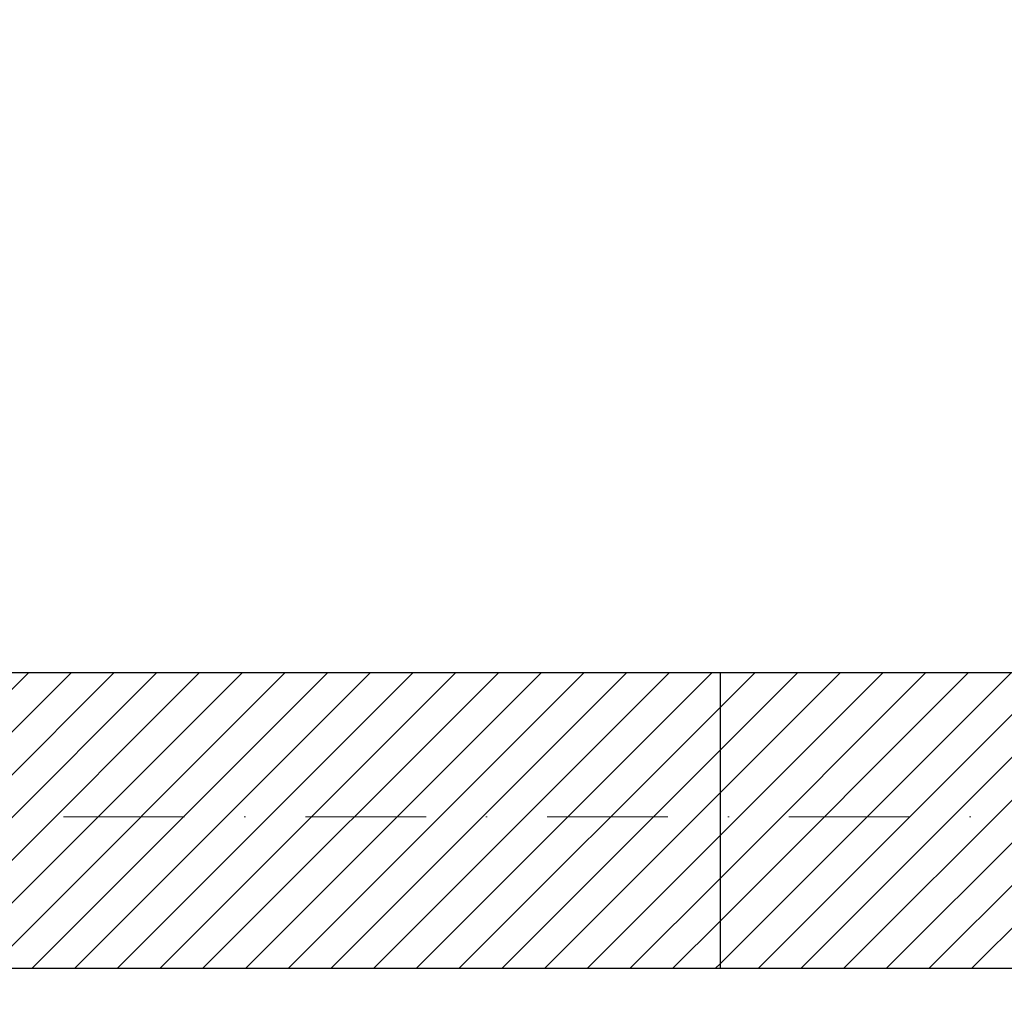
# Model space of a CAD drawing. Header units: millimetres. Extents: x 172139 to 266886, y 89525 to 138225.
# Tile 62 of 72: x 213133 to 214600, y 115096 to 116559. Entities that reach past the tile are written whole.
import ezdxf

# ---------------------------------------------------------------- set-up
doc = ezdxf.new("R2010")
doc.units = ezdxf.units.MM
doc.header["$MEASUREMENT"] = 0
doc.linetypes.add('Kropki i Kreski', pattern=[360, 180, -90, 0, -90])
for name, color, linetype in [('Konstrukcja - Siatki mod', 7, 'Continuous'), ('KR_INW', 7, 'Continuous'), ('ROZBUDOWA_NOWE_DZIAŁOWE', 7, 'Continuous')]:
    doc.layers.add(name, color=color, linetype=linetype)
doc.layers.add('Konstrukcja - Siatki mod_Nr_pióra__48', color=7, linetype='Continuous', lineweight=15, true_color=0xa80f02)
doc.layers.add('ROZBUDOWA_NOWE_DZIAŁOWE_Nr_pióra__24', color=7, linetype='Continuous', lineweight=15, true_color=0x029e21)
for name, color, linetype, lineweight in [('KR_INW_Nr_pióra__101', 252, 'Continuous', 5), ('KR_INW_Nr_pióra__27', 7, 'Continuous', 25), ('ROZBUDOWA_NOWE_DZIAŁOWE_Nr_pióra__27', 7, 'Continuous', 25), ('STREFA_NOWE_POM_Nr_pióra__121', 255, 'Continuous', 0)]:
    doc.layers.add(name, color=color, linetype=linetype, lineweight=lineweight)
pattern_1 = [(45, (0, 0), (-31.819804, 31.819804), [])]

# ---------------------------------------------------------------- blocks, each defined once
blk = doc.blocks.new('Ściana_5', base_point=(212100.6, 115586.8))
at = {"layer": 'KR_INW_Nr_pióra__101', "linetype": 'Continuous'}
h = blk.add_hatch(dxfattribs=at)
h.set_pattern_fill('Cegła_licówka', color=256, style=0, pattern_type=2)
h.set_pattern_definition(pattern_1)
h.paths.add_polyline_path([(212299.9, 115146.8), (214176.7, 115146.8), (214176.7, 115586.8), (212310.6, 115586.8)])
at = {"layer": 'KR_INW_Nr_pióra__27', "linetype": 'Continuous', "flags": 128}
for points in [[(214176.7, 115586.8), (212310.6, 115586.8)], [(212299.9, 115146.8), (214176.7, 115146.8)]]:
    blk.add_lwpolyline(points, dxfattribs=at)
blk = doc.blocks.new('Ściana_125', base_point=(214176.7, 115146.8))
at = {"layer": 'ROZBUDOWA_NOWE_DZIAŁOWE_Nr_pióra__24', "linetype": 'Continuous'}
h = blk.add_hatch(dxfattribs=at)
h.set_pattern_fill('Cegła_licówka', color=256, style=0, pattern_type=2)
h.set_pattern_definition(pattern_1)
h.paths.add_polyline_path([(214176.7, 115146.8), (215056.7, 115146.8), (215056.7, 115586.8), (214176.7, 115586.8)])
at = {"layer": 'ROZBUDOWA_NOWE_DZIAŁOWE_Nr_pióra__27', "linetype": 'Continuous', "flags": 128}
for points in [[(215056.7, 115586.8), (214176.7, 115586.8)], [(214176.7, 115586.8), (214176.7, 115146.8)], [(215056.7, 115146.8), (215056.7, 115586.8)], [(214176.7, 115146.8), (215056.7, 115146.8)]]:
    blk.add_lwpolyline(points, dxfattribs=at)
blk = doc.blocks.new('Standardowy znacznik siatki_10')
at = {"layer": 'Konstrukcja - Siatki mod_Nr_pióra__48', "linetype": 'Kropki i Kreski'}
blk.add_line((1000, 0), (72912, 0), dxfattribs=at)

msp = doc.modelspace()

# ---------------------------------------------------------------- linework, layer by layer
at = {"layer": 'STREFA_NOWE_POM_Nr_pióra__121', "linetype": 'Continuous', "flags": 128}
for points in [[(216210.8, 117086.8), (212316.5, 117086.8), (212316.5, 115826.1), (212310.6, 115586.8), (214176.7, 115586.8), (215056.7, 115586.8), (215750.3, 115586.8), (216203.5, 115586.8), (216210.8, 115862.5)], [(214351, 115146.8), (214176.7, 115146.8), (212299.9, 115146.8), (212299.9, 115147.1), (209976.4, 115147.1), (209095, 115147.1), (209110.2, 113397.6), (209438.1, 113397.6), (210318.1, 113397.6), (215750.3, 113397.6), (215750.3, 115146.8), (215056.7, 115146.8)]]:
    msp.add_lwpolyline(points, close=True, dxfattribs=at)

# ---------------------------------------------------------------- block references
at = {"layer": 'Konstrukcja - Siatki mod', "color": 8, "linetype": 'Continuous', "lineweight": 13, "zscale": 1000}
msp.add_blockref('Standardowy znacznik siatki_10', (177989.3, 115372.2), dxfattribs=at)
at = {"layer": 'KR_INW'}
msp.add_blockref('Ściana_5', (212100.6, 115586.8), dxfattribs=at)
at = {"layer": 'ROZBUDOWA_NOWE_DZIAŁOWE'}
msp.add_blockref('Ściana_125', (214176.7, 115146.8), dxfattribs=at)

doc.saveas('drawing.dxf')
